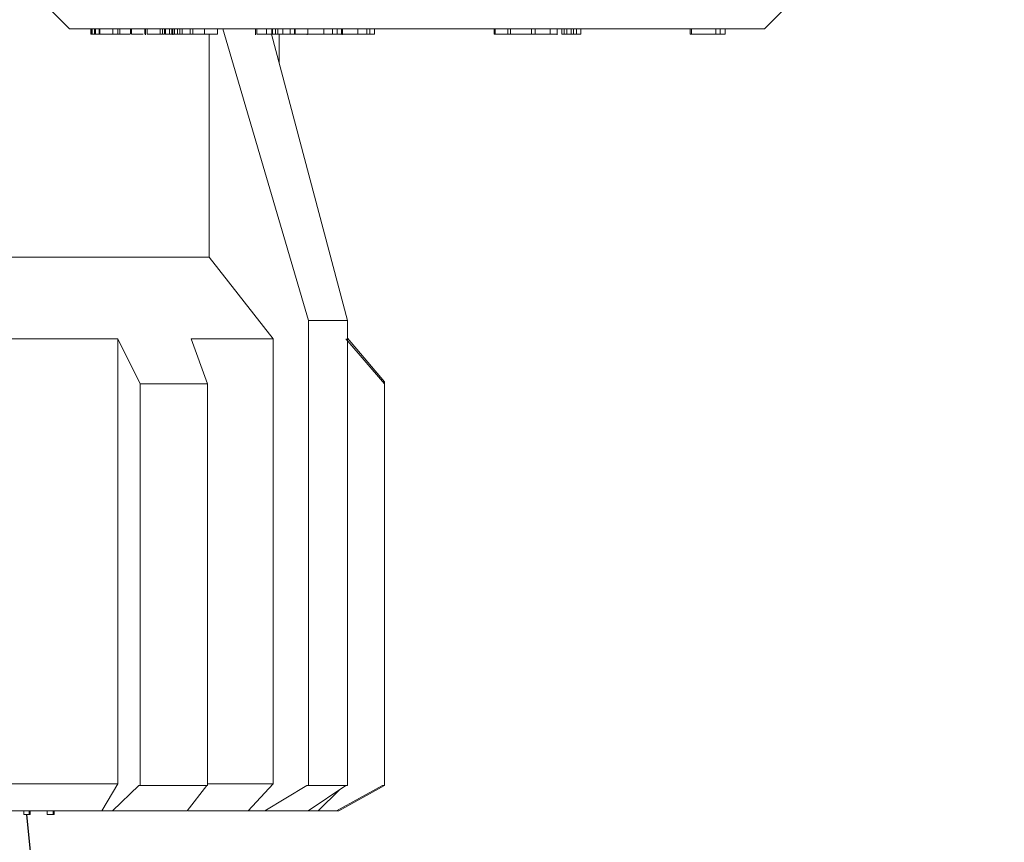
# Model space of a CAD drawing. Header units: millimetres. Extents: x -102560 to 77680, y 7163 to 33028.
# Tile 19 of 80: x -95435 to -95164, y 13626 to 13853. Entities that reach past the tile are written whole.
import ezdxf
from ezdxf import colors
from ezdxf.entities.mleader import LeaderData, LeaderLine
from ezdxf.math import Vec2, Vec3

# ---------------------------------------------------------------- set-up
doc = ezdxf.new("R2010")
doc.units = ezdxf.units.MM
for name, color, linetype, lineweight in [('RR_IWK_opisy', 7, 'Continuous', 0), ('RR_IWK_opisy_piony', 7, 'Continuous', 0), ('RR_IWK_urzadzenia', 7, 'Continuous', 13)]:
    doc.layers.add(name, color=color, linetype=linetype, lineweight=lineweight)
doc.styles.add('RR', font='GARA.TTF', dxfattribs={"height": 200})

# ---------------------------------------------------------------- blocks, each defined once
blk = doc.blocks.new('_None')

msp = doc.modelspace()

# ---------------------------------------------------------------- linework, layer by layer
at = {"layer": 'RR_IWK_urzadzenia', "color": 7, "linetype": 'Continuous', "lineweight": 13}
for p, q in [((-95426.69, 13855.11), (-95421.69, 13850.11)), ((-95230.19, 13850.11), (-95225.19, 13855.11)), ((-95230.19, 13850.11), (-95421.69, 13850.11)), ((-95415.84, 13848.61), (-95415.84, 13850.11)), ((-95415.84, 13848.61), (-95415.55, 13848.61)), ((-95415.55, 13848.61), (-95415.55, 13850.11)), ((-95415.55, 13848.61), (-95415.46, 13848.61)), ((-95415.46, 13848.61), (-95415.46, 13850.11)), ((-95415.46, 13848.61), (-95414.82, 13848.61)), ((-95414.82, 13848.61), (-95414.82, 13850.11)), ((-95414.82, 13848.61), (-95414.56, 13848.61)), ((-95414.56, 13848.61), (-95414.56, 13850.11)), ((-95414.56, 13848.61), (-95413.55, 13848.61)), ((-95413.55, 13848.61), (-95413.55, 13850.11)), ((-95413.55, 13848.61), (-95413.31, 13848.61)), ((-95413.31, 13848.61), (-95413.31, 13850.11)), ((-95413.31, 13848.61), (-95409.7, 13848.61)), ((-95409.7, 13848.61), (-95409.7, 13850.11)), ((-95409.7, 13848.61), (-95408.34, 13848.61)), ((-95408.34, 13848.61), (-95408.34, 13850.11)), ((-95408.34, 13848.61), (-95407.82, 13848.61)), ((-95407.82, 13848.61), (-95407.82, 13850.11)), ((-95407.82, 13848.61), (-95405.02, 13848.61)), ((-95404.85, 13850.11), (-95404.85, 13848.61)), ((-95404.56, 13848.61), (-95404.56, 13850.11)), ((-95400.96, 13848.61), (-95400.96, 13850.11)), ((-95400.77, 13850.11), (-95400.77, 13848.42)), ((-95400.24, 13848.61), (-95400.24, 13850.11)), ((-95396.69, 13848.61), (-95396.69, 13850.11)), ((-95396.69, 13848.61), (-95396.04, 13848.61)), ((-95396.04, 13848.61), (-95396.04, 13850.11)), ((-95396.04, 13848.61), (-95395.66, 13848.61)), ((-95395.51, 13850.11), (-95395.51, 13848.61)), ((-95395.24, 13848.61), (-95395.24, 13850.11)), ((-95394.17, 13848.61), (-95394.17, 13850.11)), ((-95394.17, 13848.61), (-95393.51, 13848.61)), ((-95393.51, 13848.61), (-95393.51, 13850.11)), ((-95393.4, 13848.61), (-95393.21, 13848.61)), ((-95393.23, 13848.42), (-95393.23, 13848.61)), ((-95393.21, 13848.61), (-95393.21, 13850.11)), ((-95393.21, 13848.61), (-95392.71, 13848.61)), ((-95392.71, 13848.61), (-95392.71, 13850.11)), ((-95392.71, 13848.61), (-95391.97, 13848.61)), ((-95391.97, 13848.61), (-95391.97, 13850.11)), ((-95391.97, 13848.61), (-95391.32, 13848.61)), ((-95391.32, 13850.11), (-95391.32, 13848.61)), ((-95390.61, 13848.61), (-95390.61, 13850.11)), ((-95390.42, 13848.61), (-95390.18, 13848.61)), ((-95388.4, 13850.11), (-95388.4, 13848.61)), ((-95387.72, 13848.61), (-95387.72, 13850.11)), ((-95384.45, 13848.61), (-95384.45, 13850.11)), ((-95384.45, 13848.61), (-95380.87, 13848.61)), ((-95383.18, 13787.28), (-95383.18, 13848.61)), ((-95380.87, 13848.61), (-95380.87, 13850.11)), ((-95379.42, 13850.11), (-95355.86, 13769.78)), ((-95370.42, 13850.11), (-95370.42, 13848.42)), ((-95370.08, 13848.61), (-95370.08, 13850.11)), ((-95367.44, 13848.61), (-95367.44, 13850.11)), ((-95367.44, 13848.61), (-95365.98, 13848.61)), ((-95366.01, 13848.61), (-95345.11, 13769.78)), ((-95365.98, 13848.61), (-95365.98, 13850.11)), ((-95365.98, 13848.61), (-95365.78, 13848.61)), ((-95365.78, 13848.61), (-95365.78, 13850.11)), ((-95364.9, 13848.61), (-95364.9, 13850.11)), ((-95364.27, 13848.61), (-95364.27, 13850.11)), ((-95364.27, 13848.61), (-95362.93, 13848.61)), ((-95363.94, 13840.81), (-95363.94, 13848.61)), ((-95362.93, 13848.61), (-95362.93, 13850.11)), ((-95362.93, 13848.61), (-95360.87, 13848.61)), ((-95360.87, 13848.61), (-95360.87, 13850.11)), ((-95360.87, 13848.61), (-95359.71, 13848.61)), ((-95359.71, 13848.61), (-95359.71, 13850.11)), ((-95359.71, 13848.61), (-95359.49, 13848.61)), ((-95359.49, 13848.61), (-95359.49, 13850.11)), ((-95359.49, 13848.61), (-95356.03, 13848.61)), ((-95356.23, 13848.61), (-95356.23, 13848.42)), ((-95356.03, 13848.61), (-95356.03, 13850.11)), ((-95351.62, 13848.61), (-95351.62, 13850.11)), ((-95351.62, 13848.61), (-95349.19, 13848.61)), ((-95349.19, 13848.61), (-95349.19, 13850.11)), ((-95349.19, 13848.61), (-95347.97, 13848.61)), ((-95347.97, 13848.61), (-95347.97, 13850.11)), ((-95347.97, 13848.61), (-95346.72, 13848.61)), ((-95346.72, 13848.61), (-95346.72, 13850.11)), ((-95346.55, 13850.11), (-95346.55, 13848.42)), ((-95346.49, 13848.61), (-95346.49, 13850.11)), ((-95342.26, 13848.61), (-95342.26, 13850.11)), ((-95342.26, 13848.61), (-95339.75, 13848.61)), ((-95339.75, 13848.61), (-95339.75, 13850.11)), ((-95339.75, 13848.61), (-95338.98, 13848.61)), ((-95338.98, 13848.61), (-95338.98, 13850.11)), ((-95338.98, 13848.61), (-95337.69, 13848.61)), ((-95337.69, 13848.61), (-95337.69, 13850.11)), ((-95304.71, 13848.61), (-95304.71, 13850.11)), ((-95304.71, 13848.61), (-95304.39, 13848.61)), ((-95304.39, 13848.61), (-95304.39, 13850.11)), ((-95300.94, 13848.61), (-95300.94, 13850.11)), ((-95300.94, 13848.61), (-95300.19, 13848.61)), ((-95300.19, 13848.61), (-95300.19, 13850.11)), ((-95300.19, 13848.61), (-95294.39, 13848.61)), ((-95294.39, 13848.61), (-95294.39, 13850.11)), ((-95294.39, 13848.61), (-95293.39, 13848.61)), ((-95293.39, 13848.61), (-95293.39, 13850.11)), ((-95293.36, 13848.61), (-95293.36, 13850.11)), ((-95289.25, 13848.61), (-95289.25, 13850.11)), ((-95287.29, 13848.42), (-95287.29, 13850.11)), ((-95286.03, 13848.61), (-95286.03, 13850.11)), ((-95286.03, 13848.61), (-95285.44, 13848.61)), ((-95285.44, 13848.61), (-95285.44, 13850.11)), ((-95285.44, 13848.61), (-95284.66, 13848.61)), ((-95284.66, 13848.61), (-95284.66, 13850.11)), ((-95284.66, 13848.61), (-95283.44, 13848.61)), ((-95283.44, 13848.61), (-95283.44, 13850.11)), ((-95283.44, 13848.61), (-95282.86, 13848.61)), ((-95282.86, 13848.61), (-95282.86, 13850.11)), ((-95282.86, 13848.61), (-95282.04, 13848.61)), ((-95282.04, 13848.61), (-95282.04, 13850.11)), ((-95282.04, 13848.61), (-95280.83, 13848.61)), ((-95280.83, 13848.61), (-95280.83, 13850.11)), ((-95250.71, 13848.61), (-95250.71, 13850.11)), ((-95250.71, 13848.61), (-95250.32, 13848.61)), ((-95250.32, 13848.61), (-95250.32, 13850.11)), ((-95250.32, 13848.61), (-95243.58, 13848.61)), ((-95243.58, 13848.61), (-95243.58, 13850.11)), ((-95243.58, 13848.61), (-95242.47, 13848.61)), ((-95242.47, 13848.61), (-95242.47, 13850.11)), ((-95241.04, 13848.61), (-95241.04, 13850.11)), ((-95383.18, 13787.28), (-95437.56, 13787.28)), ((-95365.54, 13764.78), (-95383.18, 13787.28)), ((-95355.86, 13769.78), (-95355.86, 13641.78)), ((-95345.11, 13769.78), (-95355.86, 13769.78)), ((-95345.11, 13769.78), (-95345.11, 13641.78)), ((-95408.38, 13764.78), (-95439.26, 13764.78)), ((-95408.38, 13764.78), (-95402.25, 13752.35)), ((-95408.38, 13642.28), (-95408.38, 13764.78)), ((-95383.63, 13752.35), (-95388.15, 13764.78)), ((-95365.54, 13764.78), (-95388.15, 13764.78)), ((-95365.54, 13642.28), (-95365.54, 13764.78)), ((-95345.59, 13764.78), (-95334.94, 13752.35)), ((-95334.94, 13752.93), (-95345.11, 13764.97)), ((-95334.94, 13752.35), (-95334.94, 13752.93)), ((-95402.25, 13752.35), (-95383.63, 13752.35)), ((-95402.25, 13752.35), (-95402.25, 13641.78)), ((-95383.63, 13752.35), (-95383.63, 13641.78)), ((-95334.94, 13752.35), (-95334.94, 13641.78)), ((-95439.26, 13642.28), (-95408.38, 13642.28)), ((-95408.38, 13642.28), (-95412.77, 13634.78)), ((-95409.84, 13634.78), (-95402.54, 13641.78)), ((-95402.54, 13641.78), (-95402.25, 13641.78)), ((-95402.25, 13641.78), (-95392.94, 13641.78)), ((-95392.94, 13641.78), (-95383.63, 13641.78)), ((-95383.84, 13641.78), (-95389.22, 13634.78)), ((-95383.49, 13642.28), (-95365.54, 13642.28)), ((-95365.54, 13642.28), (-95372.48, 13634.78)), ((-95367.85, 13634.78), (-95356.31, 13641.78)), ((-95356.31, 13641.78), (-95355.86, 13641.78)), ((-95355.95, 13634.78), (-95345.52, 13641.78)), ((-95350.48, 13641.78), (-95355.86, 13641.78)), ((-95345.11, 13641.78), (-95350.48, 13641.78)), ((-95348.13, 13634.78), (-95335.44, 13641.78)), ((-95347.44, 13634.78), (-95334.94, 13641.78)), ((-95335.44, 13641.78), (-95334.94, 13641.78)), ((-95347.33, 13640.56), (-95353.22, 13634.78)), ((-95412.77, 13634.78), (-95438.59, 13634.78)), ((-95434.23, 13633.78), (-95434.23, 13634.78)), ((-95434.23, 13633.78), (-95432.82, 13633.78)), ((-95432.82, 13633.78), (-95432.82, 13634.78)), ((-95432.82, 13633.78), (-95432.51, 13633.78)), ((-95432.51, 13633.78), (-95432.51, 13634.78)), ((-95427.8, 13633.78), (-95427.8, 13634.78)), ((-95427.8, 13633.78), (-95426.21, 13633.78)), ((-95426.21, 13633.78), (-95426.21, 13634.78)), ((-95426.21, 13633.78), (-95425.91, 13633.78)), ((-95425.91, 13633.78), (-95425.91, 13634.78)), ((-95409.84, 13634.78), (-95412.77, 13634.78)), ((-95389.22, 13634.78), (-95409.84, 13634.78)), ((-95372.48, 13634.78), (-95389.02, 13634.78)), ((-95367.85, 13634.78), (-95372.48, 13634.78)), ((-95355.95, 13634.78), (-95367.85, 13634.78)), ((-95353.22, 13634.78), (-95355.95, 13634.78)), ((-95348.13, 13634.78), (-95353.22, 13634.78)), ((-95347.44, 13634.78), (-95348.13, 13634.78))]:
    msp.add_line(p, q, dxfattribs=at)
for points, knots in [([(-95404.56, 13848.61), (-95404.36, 13848.61), (-95403.95, 13848.61), (-95402.88, 13848.61), (-95401.97, 13848.61), (-95401.52, 13848.61), (-95401.36, 13848.61)], [0, 0, 0, 0, 0.3121354, 0.6216452, 0.8666709, 1, 1, 1, 1]), ([(-95400.24, 13848.61), (-95399.91, 13848.61), (-95399.26, 13848.61), (-95397.89, 13848.61), (-95397.11, 13848.61), (-95396.83, 13848.61)], [0, 0, 0, 0, 0.394232, 0.788002, 1, 1, 1, 1]), ([(-95395.5, 13848.61), (-95395.49, 13848.61), (-95395.48, 13848.61), (-95395.32, 13848.61), (-95395.24, 13848.61)], [0, 0, 0, 0, 0.4707484, 1, 1, 1, 1]), ([(-95395.24, 13848.61), (-95395.07, 13848.61), (-95394.76, 13848.61), (-95394.35, 13848.61), (-95394.17, 13848.61)], [0, 0, 0, 0, 0.559352, 1, 1, 1, 1]), ([(-95391.31, 13848.61), (-95391.31, 13848.61), (-95391.34, 13848.61), (-95391.2, 13848.61), (-95390.83, 13848.61), (-95390.61, 13848.61)], [0, 0, 0, 0, 0.050338, 0.420709, 1, 1, 1, 1]), ([(-95390.61, 13848.61), (-95390.44, 13848.61), (-95390.09, 13848.61), (-95389.47, 13848.61), (-95388.85, 13848.61), (-95388.49, 13848.61), (-95388.31, 13848.61)], [0, 0, 0, 0, 0.280392, 0.560015, 0.779981, 1, 1, 1, 1]), ([(-95388.31, 13848.61), (-95388.33, 13848.61), (-95388.38, 13848.61), (-95387.97, 13848.61), (-95387.72, 13848.61)], [0, 0, 0, 0, 0.384231, 1, 1, 1, 1]), ([(-95387.72, 13848.61), (-95387.46, 13848.61), (-95386.94, 13848.61), (-95385.91, 13848.61), (-95385.07, 13848.61), (-95384.66, 13848.61), (-95384.45, 13848.61)], [0, 0, 0, 0, 0.280373, 0.558293, 0.778721, 1, 1, 1, 1]), ([(-95370.08, 13848.61), (-95369.86, 13848.61), (-95369.4, 13848.61), (-95368.34, 13848.61), (-95367.69, 13848.61), (-95367.44, 13848.61)], [0, 0, 0, 0, 0.376646, 0.752792, 1, 1, 1, 1]), ([(-95365.78, 13848.61), (-95365.75, 13848.61), (-95365.69, 13848.61), (-95365.56, 13848.61), (-95365.38, 13848.61), (-95365.06, 13848.61), (-95364.9, 13848.61)], [0, 0, 0, 0, 0.340516, 0.560822, 0.780626, 1, 1, 1, 1]), ([(-95364.9, 13848.61), (-95364.79, 13848.61), (-95364.59, 13848.61), (-95364.37, 13848.61), (-95364.27, 13848.61)], [0, 0, 0, 0, 0.559834, 1, 1, 1, 1]), ([(-95356.07, 13848.61), (-95355.95, 13848.61), (-95355.69, 13848.61), (-95354.95, 13848.61), (-95353.56, 13848.61), (-95352.42, 13848.61), (-95351.62, 13848.61)], [0, 0, 0, 0, 0.187307, 0.374424, 0.560902, 1, 1, 1, 1]), ([(-95346.49, 13848.61), (-95346.4, 13848.61), (-95346.22, 13848.61), (-95345.57, 13848.61), (-95344.25, 13848.61), (-95343.08, 13848.61), (-95342.26, 13848.61)], [0, 0, 0, 0, 0.187338, 0.374443, 0.560923, 1, 1, 1, 1]), ([(-95304.39, 13848.61), (-95303.68, 13848.61), (-95302.4, 13848.61), (-95301.39, 13848.61), (-95300.94, 13848.61)], [0, 0, 0, 0, 0.560522, 1, 1, 1, 1]), ([(-95293.36, 13848.61), (-95293.11, 13848.61), (-95292.62, 13848.61), (-95291.42, 13848.61), (-95290.24, 13848.61), (-95289.58, 13848.61), (-95289.25, 13848.61)], [0, 0, 0, 0, 0.280318, 0.55893, 0.779161, 1, 1, 1, 1]), ([(-95289.25, 13848.61), (-95288.86, 13848.61), (-95288.1, 13848.61), (-95287.4, 13848.61), (-95287.34, 13848.61), (-95287.32, 13848.61)], [0, 0, 0, 0, 0.372994, 0.744239, 1, 1, 1, 1]), ([(-95242.47, 13848.61), (-95242.35, 13848.61), (-95242.13, 13848.61), (-95241.37, 13848.61), (-95241.04, 13848.61)], [0, 0, 0, 0, 0.560549, 1, 1, 1, 1])]:
    msp.add_open_spline(points, degree=3, knots=knots, dxfattribs=at)

# ---------------------------------------------------------------- next in the draw order: leaders
at = {"layer": 'RR_IWK_opisy_piony'}
ml = msp.add_multileader_mtext('Standard', dxfattribs=at)
ml.set_content('Zestawy wodomierzowe CW\\P- zawór kulowy DN15\\P- wodomierz JS90 {\\A1;Q{\\H0.7x;\\S^ 3;}=1,6 m{\\H0.7x;\\S3^ ;}/h DN15}\\P- filtr siatkowy DN15\\P- zawór zwrotny DN15\\P- zawór kulowy DN15\\P', color=256, style='RR')
ml.set_leader_properties()
ml.set_arrow_properties(name='NONE')
ml.build(insert=Vec2(0, 0))
ml.multileader.update_dxf_attribs({"text_left_attachment_type": 6, "text_right_attachment_type": 6, "dogleg_length": 0, "arrow_head_size": 0.18})
ctx = ml.context
ctx.base_point, ctx.char_height, ctx.arrow_head_size, ctx.landing_gap_size, ctx.plane_origin = Vec3(-101665.22, 15165.68), 200, 0.18, 25, Vec3(-81038.22, 115222.6)
ctx.left_attachment, ctx.right_attachment = 6, 6
notes = []
notes.append((ctx, [(0, (1, 1, 0), (-97023.95, 15165.71), (-1, 0), 0, [(2, [(-94950.99, 16033.6), (-95450.94, 16033.64), (-95950.94, 16033.64)], 0, [])])]))
ctx.mtext.insert = Vec3(-101640.22, 15440.99)
ctx.mtext.has_bg_fill, ctx.mtext.bg_color, ctx.mtext.bg_scale_factor, ctx.mtext.bg_transparency, ctx.mtext.use_window_bg_color = 1, -1027028792, 1, 0, 1
for ctx, leaders in notes:
    for number, flags, end, landing, length, lines in leaders:
        leader = LeaderData()
        leader.index, (leader.has_last_leader_line, leader.has_dogleg_vector, leader.attachment_direction) = number, flags
        leader.last_leader_point, leader.dogleg_vector, leader.dogleg_length = Vec3(end), Vec3(landing), length
        for number, points, colour, breaks in lines:
            line = LeaderLine()
            line.index, line.vertices, line.color, line.breaks = number, Vec3.list(points), colors.encode_raw_color(colour), breaks
            leader.lines.append(line)
        ctx.leaders.append(leader)

# ---------------------------------------------------------------- next in the draw order: leaders
ml = msp.add_multileader_mtext('Standard', dxfattribs=at)
ml.set_content('Zestawy wodomierzowe ZW\\P- zawór kulowy DN15\\P- wodomierz JS {\\A1;Q{\\H0.7x;\\S^ 3;}=1,6/2,5 m{\\H0.7x;\\S3^ ;}/h DN15}\\P- filtr siatkowy DN15\\P- zawór zwrotny DN15\\P- zawór kulowy DN15\\P', color=256, style='RR')
ml.set_leader_properties()
ml.set_arrow_properties(name='NONE')
ml.build(insert=Vec2(0, 0))
ml.multileader.update_dxf_attribs({"text_left_attachment_type": 6, "text_right_attachment_type": 6, "dogleg_length": 0, "arrow_head_size": 0.18})
ctx = ml.context
ctx.base_point, ctx.char_height, ctx.arrow_head_size, ctx.landing_gap_size, ctx.plane_origin = Vec3(-102165.06, 17354.38), 200, 0.18, 25, Vec3(-81038.22, 117392.72)
ctx.left_attachment, ctx.right_attachment = 6, 6
notes = []
notes.append((ctx, [(0, (1, 1, 0), (-97304.57, 17354.41), (-1, 0), 0, [(2, [(-94825.99, 18484.05), (-95325.94, 18476.33), (-95825.94, 18484.64)], 0, [])])]))
ctx.mtext.insert = Vec3(-102140.06, 17629.68)
ctx.mtext.has_bg_fill, ctx.mtext.bg_color, ctx.mtext.bg_scale_factor, ctx.mtext.bg_transparency, ctx.mtext.use_window_bg_color = 1, -1027028792, 1, 0, 1
for ctx, leaders in notes:
    for number, flags, end, landing, length, lines in leaders:
        leader = LeaderData()
        leader.index, (leader.has_last_leader_line, leader.has_dogleg_vector, leader.attachment_direction) = number, flags
        leader.last_leader_point, leader.dogleg_vector, leader.dogleg_length = Vec3(end), Vec3(landing), length
        for number, points, colour, breaks in lines:
            line = LeaderLine()
            line.index, line.vertices, line.color, line.breaks = number, Vec3.list(points), colors.encode_raw_color(colour), breaks
            leader.lines.append(line)
        ctx.leaders.append(leader)

# ---------------------------------------------------------------- next in the draw order: leaders
ml = msp.add_multileader_mtext('Standard', dxfattribs=at)
ml.set_content('ilość odejść zgodnie\\Pz rzutem instalacji\\P', color=256, style='RR')
ml.set_leader_properties()
ml.set_arrow_properties(name='NONE')
ml.build(insert=Vec2(0, 0))
ml.multileader.update_dxf_attribs({"text_left_attachment_type": 6, "text_right_attachment_type": 6, "dogleg_length": 0, "arrow_head_size": 0.18})
ctx = ml.context
ctx.base_point, ctx.char_height, ctx.arrow_head_size, ctx.landing_gap_size, ctx.plane_origin = Vec3(-95315.47, 12466.25), 200, 0.18, 25, Vec3(-74914.9, 113611.79)
ctx.left_attachment, ctx.right_attachment = 6, 6
notes = []
notes.append((ctx, [(0, (1, 1, 0), (-95315.47, 12466.27), (1, 0), 0, [(0, [(-95433.53, 13633.78)], 0, [])])]))
ctx.mtext.insert, ctx.mtext.width = Vec3(-95290.47, 12746.55), 2695.7987
ctx.mtext.has_bg_fill, ctx.mtext.bg_color, ctx.mtext.bg_scale_factor, ctx.mtext.bg_transparency, ctx.mtext.use_window_bg_color = 1, -1027028792, 1, 0, 1
for ctx, leaders in notes:
    for number, flags, end, landing, length, lines in leaders:
        leader = LeaderData()
        leader.index, (leader.has_last_leader_line, leader.has_dogleg_vector, leader.attachment_direction) = number, flags
        leader.last_leader_point, leader.dogleg_vector, leader.dogleg_length = Vec3(end), Vec3(landing), length
        for number, points, colour, breaks in lines:
            line = LeaderLine()
            line.index, line.vertices, line.color, line.breaks = number, Vec3.list(points), colors.encode_raw_color(colour), breaks
            leader.lines.append(line)
        ctx.leaders.append(leader)

# ---------------------------------------------------------------- next in the draw order: texts
at = {"layer": 'RR_IWK_opisy', "insert": (-102160.69, 30202.12), "char_height": 200, "width": 12404.7449, "attachment_point": 1, "style": 'RR'}
msp.add_mtext('\\pi-500,l500,xqjt0,2;UWAGI:\\P1.^IBudynek zasilany będzie z projektowanego przyłącza wodociągowego - wg odrębnego opracowania;\\P2.^IGłówny zestaw wodomierzowy  zlokalizowany będzie w studni wodomierzowej;\\P3.^IIndywidualne zestawy wodomierzowe dla poszczególnych mieszkań instalowane będą w\\~szachtach instalacyjnych na korytarzach ogólnych;\\P4.^IInstalację rozdzielczą wody zimnej, ciepłej i cyrkulacji należy prowadzić pod stropem parteru oraz w\\~szachtach; \\P5.^IDoprowadzenie wody do poszczególnych mieszkań z szafek rodzielaczy prowadzić w\\~warstwach posadzkowych;\\P6.^IInstalację rozdzielczą prowadzoną pod stropem i w szachtach wykonać z rur stalowych zaciskowych;\\P7.^IInstalację prowwadzoną w posadzce wykonać z rur tworzywowych PERT;\\P8.^IPodejścia pod pojedyncze przybory wykonywać rurą %%c16x2,0;\\P9.^ICiepła woda przygotowywana będzie centralnie w zasobniku ciepłej wody zasilanym z\\~pompy ciepła;\\P10.^INależy wykonać instalację cyrkulacji;\\P11.^ICałość instalacji wodociągowej należy izolować termicznie;\\P12.^IWszystkie roboty należy wykonać zgodnie z Polskimi Normami, Warunkami Technicznymi Wykonania i Odbioru Robót oraz zgodnie ze sztuką budowlaną;\\P13.^IRysunki rozpatrywać łącznie z informacjami zawartymi w części opisowej oraz z\\~dokumentacją branżową;\\P14.^IUwagi i opisy zamieszczane w części rys. projektu stanowią integralną część niniejszego opracowania;\\P15.^IWszystkie wymiary, otwory i rzędne należy sprawdzić na budowie, a wszelkie odstępstwa należy korygować przy udziale projektanta i użytkownika, prace montażowe wykonywać zgodnie z obowiązującymi przepisami BHP, zarządzeniami oraz normami PN;\\P16.^IWszelkie wątpliwości i niejasności należy wyjaśnić z projektantem.', dxfattribs=at)

doc.saveas('drawing.dxf')
